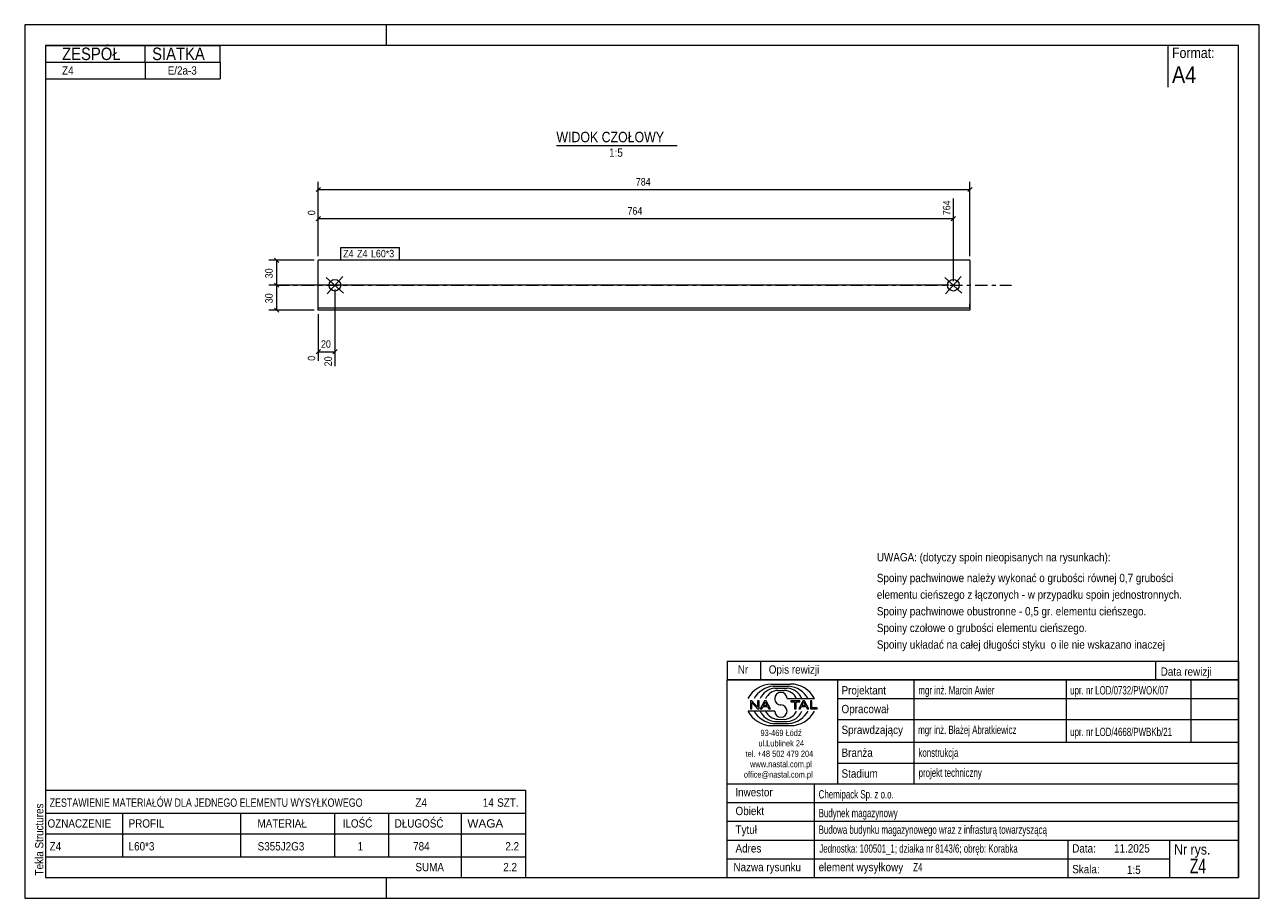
# Model space of a CAD drawing. Header units: millimetres. Extents: x 0 to 297, y 0 to 210.
import ezdxf

# ---------------------------------------------------------------- set-up
doc = ezdxf.new("R2010")
doc.units = ezdxf.units.MM
for name, pattern in [('XKITLINE00', [0]), ('XKITLINE01', [4, 1, -1, 1, -1]), ('XKITLINE03', [6, 3, -1, 1, -1])]:
    doc.linetypes.add(name, pattern=pattern)
for name, color, linetype, lineweight in [('Arkusz rysunku', 3, 'Continuous', 0), ('Element', 2, 'Continuous', 0), ('Inny typ obiektu', 7, 'Continuous', 0), ('Wymiar', 4, 'Continuous', 0), ('Znak elementu', 2, 'Continuous', 0), ('Śruba', 3, 'Continuous', 0)]:
    doc.layers.add(name, color=color, linetype=linetype, lineweight=lineweight)
doc.styles.add('ARIAL', font='ARIAL.TTF')

msp = doc.modelspace()

# ---------------------------------------------------------------- linework, layer by layer
at = {"layer": 'Arkusz rysunku', "linetype": 'XKITLINE00', "lineweight": 0}
for p, q in [((297, 210), (0, 210)), ((0, 210), (0, 0)), ((87, 205), (87, 210)), ((297, 0), (297, 210)), ((292, 205), (5, 205)), ((5, 205), (5, 5)), ((292, 5), (292, 205)), ((5, 5), (292, 5)), ((87, 0), (87, 5)), ((0, 0), (297, 0))]:
    msp.add_line(p, q, dxfattribs=at)
at = {"layer": 'Element', "linetype": 'XKITLINE00', "lineweight": 0}
for p, q in [((70.62, 141.38), (70.62, 153.38)), ((227.4, 153.38), (70.62, 153.38)), ((227.4, 153.38), (227.4, 141.98)), ((70.62, 141.98), (227.4, 141.98)), ((227.4, 141.38), (70.62, 141.38)), ((227.4, 141.98), (227.4, 141.38))]:
    msp.add_line(p, q, dxfattribs=at)
at = {"layer": 'Element', "linetype": 'XKITLINE03', "lineweight": 0}
msp.add_line((60.62, 147.38), (237.4, 147.38), dxfattribs=at)
at = {"layer": 'Element', "linetype": 'XKITLINE01', "lineweight": 0}
for p, q in [((70.62, 141.98), (70.62, 142.88)), ((227.4, 141.98), (227.4, 142.88))]:
    msp.add_line(p, q, dxfattribs=at)
at = {"layer": 'Inny typ obiektu', "linetype": 'XKITLINE00', "lineweight": 0}
for p, q in [((5, 205), (47, 205)), ((5, 205), (5, 201)), ((29, 201), (29, 205)), ((47, 201), (47, 205)), ((275, 205), (275, 195)), ((5, 201), (47, 201)), ((5, 201), (5, 197)), ((29, 201), (29, 197)), ((47, 201), (47, 197)), ((5, 197), (47, 197)), ((127.91, 181), (156.99, 181)), ((169, 57), (169, 52.5)), ((169, 57), (292, 57)), ((177, 57), (177, 52.5)), ((272, 57), (272, 52.5)), ((292, 57), (292, 52.5)), ((292, 52.5), (169, 52.5)), ((169, 5), (169, 52.5)), ((169, 52.5), (292, 52.5)), ((179.62, 51.49), (184.23, 51.5)), ((180.07, 50.99), (183.86, 51)), ((180.46, 50.49), (183.45, 50.49)), ((195.5, 52.5), (195.5, 27.5)), ((214, 27.5), (214, 52.5)), ((250.5, 52.5), (250.5, 37.5)), ((280.5, 52.5), (280.5, 37.5)), ((292, 52.5), (292, 5)), ((181.2, 49.98), (182.73, 49.99)), ((183.42, 47.99), (189.98, 47.99)), ((195.5, 48), (292, 48)), ((180.43, 45.01), (174, 45.01)), ((174.93, 47.44), (174.57, 47.44)), ((174.57, 47.44), (174.57, 45.56)), ((174.57, 45.56), (174.9, 45.56)), ((174.9, 47.04), (176.29, 45.56)), ((174.9, 45.56), (174.9, 47.04)), ((176.31, 45.96), (174.93, 47.44)), ((176.29, 45.56), (176.65, 45.56)), ((176.65, 47.44), (176.31, 47.44)), ((176.31, 47.44), (176.31, 45.96)), ((176.65, 45.56), (176.65, 47.44)), ((177.96, 47.44), (176.94, 45.56)), ((176.94, 45.56), (177.31, 45.56)), ((177.31, 45.56), (177.61, 46.13)), ((177.61, 46.13), (178.71, 46.13)), ((177.71, 46.33), (178.14, 47.24)), ((178.6, 46.33), (177.71, 46.33)), ((178.33, 47.44), (177.96, 47.44)), ((178.14, 47.24), (178.6, 46.33)), ((179.41, 45.56), (178.33, 47.44)), ((178.71, 46.13), (179.02, 45.56)), ((179.02, 45.56), (179.41, 45.56)), ((186.43, 47.44), (184.34, 47.44)), ((184.34, 47.44), (184.34, 47.22)), ((184.34, 47.22), (185.21, 47.22)), ((185.21, 47.22), (185.21, 45.56)), ((185.21, 45.56), (185.56, 45.56)), ((185.56, 45.56), (185.56, 47.22)), ((185.56, 47.22), (186.43, 47.22)), ((187.21, 47.44), (186.2, 45.56)), ((186.2, 45.56), (186.57, 45.56)), ((186.43, 47.22), (186.43, 47.44)), ((186.57, 45.56), (186.86, 46.13)), ((186.86, 46.13), (187.96, 46.13)), ((186.96, 46.33), (187.39, 47.24)), ((187.86, 46.33), (186.96, 46.33)), ((187.59, 47.44), (187.21, 47.44)), ((187.4, 47.24), (187.39, 47.24)), ((187.4, 47.24), (187.86, 46.33)), ((188.67, 45.56), (187.59, 47.44)), ((187.96, 46.13), (188.27, 45.56)), ((188.27, 45.56), (188.67, 45.56)), ((189.36, 47.44), (189.01, 47.44)), ((189.01, 47.44), (189.01, 45.56)), ((189.01, 45.56), (190.66, 45.56)), ((189.36, 45.78), (189.36, 47.44)), ((190.66, 45.78), (189.36, 45.78)), ((190.66, 45.56), (190.66, 45.78)), ((180.07, 42.01), (183.86, 42)), ((180.46, 42.51), (183.45, 42.51)), ((181.2, 43.02), (182.73, 43.01)), ((195.5, 43), (292, 43)), ((179.62, 41.51), (184.23, 41.5)), ((195.5, 37.5), (292, 37.5)), ((195.5, 32.5), (292, 32.5)), ((169, 27.5), (292, 27.5)), ((190, 5), (190, 27.5)), ((5, 26), (5, 20.5)), ((5, 26), (120.5, 26)), ((120.5, 26), (120.5, 20.5)), ((169, 23), (292, 23)), ((5, 20.5), (5, 15.5)), ((5, 20.5), (120.5, 20.5)), ((23.5, 20.5), (23.5, 15.5)), ((52, 15.5), (52, 20.5)), ((74.5, 20.5), (74.5, 15.5)), ((87.5, 20.5), (87.5, 15.5)), ((105, 20.5), (105, 15.5)), ((120.5, 20.5), (120.5, 15.5)), ((169, 18.5), (292, 18.5)), ((5, 15.5), (120.5, 15.5)), ((5, 15.5), (5, 10)), ((23.5, 15.5), (23.5, 10)), ((52, 10), (52, 15.5)), ((74.5, 15.5), (74.5, 10)), ((87.5, 15.5), (87.5, 10)), ((105, 15.5), (105, 10)), ((120.5, 15.5), (120.5, 10)), ((169, 14), (292, 14)), ((251, 5), (251, 14)), ((275.5, 5), (275.5, 14)), ((5, 10), (5, 5)), ((5, 10), (120.5, 10)), ((105, 10), (105, 5)), ((120.5, 10), (120.5, 5)), ((169, 9.5), (275.5, 9.5)), ((5, 5), (120.5, 5)), ((169, 5), (292, 5))]:
    msp.add_line(p, q, dxfattribs=at)
for centre, radius, start, end in [((179.72, 45.08), 6.42, 90.8317, 153.0136), ((180.67, 45), 6.02, 95.7347, 150.2266), ((183.22, 46.41), 4.08, 22.7023, 86.7527), ((183.24, 44.98), 6.04, 29.8256, 84.1252), ((184.25, 45.07), 6.43, 27.0191, 90.199), ((180.7, 46.42), 4.07, 93.3428, 157.3393), ((181.33, 46.6), 3.38, 92.229, 155.8008), ((181.92, 47.99), 1.49, 0.0741, 179.9259), ((181.92, 47.99), 1.49, 179.9259, 270), ((182.59, 46.6), 3.39, 24.2351, 87.5913), ((179.72, 47.92), 6.42, 206.9864, 269.1683), ((180.67, 48), 6.02, 209.7734, 264.2653), ((180.7, 46.58), 4.07, 202.6607, 266.6572), ((181.33, 46.4), 3.38, 204.1992, 267.771), ((181.92, 45.01), 1.49, 180.0741, 359.9259), ((181.92, 45), 1.49, 0.0741, 90), ((182.59, 46.4), 3.39, 272.4087, 335.7649), ((183.22, 46.59), 4.08, 273.2473, 337.2977), ((183.24, 48.02), 6.04, 275.8748, 330.1744), ((184.25, 47.93), 6.43, 269.801, 332.9809)]:
    msp.add_arc(centre, radius, start, end, dxfattribs=at)
at = {"layer": 'Wymiar', "linetype": 'XKITLINE00', "lineweight": 0}
for p, q in [((71.13, 170.89), (70.11, 169.87)), ((70.62, 154.38), (70.62, 172.24)), ((70.62, 170.38), (227.4, 170.38)), ((227.91, 170.89), (226.89, 169.87)), ((227.4, 154.38), (227.4, 172.24)), ((223.4, 148.38), (223.4, 168.21)), ((71.13, 163.89), (70.11, 162.87)), ((70.62, 154.38), (70.62, 165.54)), ((70.62, 163.38), (223.4, 163.38)), ((223.91, 163.89), (222.89, 162.87)), ((69.62, 153.38), (58.76, 153.38)), ((60.11, 153.89), (61.13, 152.87)), ((60.62, 147.38), (60.62, 153.38)), ((222.4, 147.38), (58.76, 147.38)), ((222.4, 147.38), (58.76, 147.38)), ((60.11, 147.89), (61.13, 146.87)), ((60.11, 147.89), (61.13, 146.87)), ((60.62, 141.38), (60.62, 147.38)), ((74.62, 146.38), (74.62, 127.89)), ((69.62, 141.38), (58.76, 141.38)), ((60.11, 141.89), (61.13, 140.87)), ((70.62, 140.38), (70.62, 129.22)), ((71.13, 131.89), (70.11, 130.87)), ((70.62, 131.38), (74.62, 131.38)), ((75.13, 131.89), (74.11, 130.87))]:
    msp.add_line(p, q, dxfattribs=at)
at = {"layer": 'Znak elementu', "linetype": 'XKITLINE00', "lineweight": 0}
for p, q in [((76.02, 156.48), (90.18, 156.48)), ((76.02, 153.48), (76.02, 156.48)), ((90.18, 153.48), (90.18, 156.48)), ((76.02, 153.48), (90.18, 153.48))]:
    msp.add_line(p, q, dxfattribs=at)
at = {"layer": 'Śruba', "linetype": 'XKITLINE00', "lineweight": 0}
for p, q in [((76.68, 145.49), (72.56, 149.27)), ((76.51, 149.44), (72.73, 145.32)), ((225.46, 145.49), (221.33, 149.27)), ((221.5, 145.32), (225.29, 149.44))]:
    msp.add_line(p, q, dxfattribs=at)
for centre in [(74.62, 147.38), (223.4, 147.38)]:
    msp.add_circle(centre, 1.4, dxfattribs=at)

# ---------------------------------------------------------------- texts
at = {"layer": 'Arkusz rysunku', "style": 'ARIAL', "width": 0.85}
msp.add_text('Tekla Structures', height=2, rotation=90, dxfattribs=at).set_placement((4.5, 5.5))
at = {"layer": 'Inny typ obiektu', "style": 'ARIAL'}
for s, height, width, p in [('ZESPÓŁ', 3, 0.85, (9, 201.5)), ('SIATKA', 3, 0.85, (30.66, 201.5)), ('Format:', 2.5, 0.85, (276, 202)), ('Z4', 2, 0.85, (9, 198)), ('E/2a-3', 2, 0.85, (34.4, 198)), ('A4', 4, 0.85, (276, 196)), ('WIDOK CZOŁOWY', 2.5, 0.85, (127.91, 181.75)), ('1:5', 2, 0.85, (140.59, 178.25)), ('UWAGA: (dotyczy spoin nieopisanych na rysunkach):', 2, 0.85, (205, 81)), ('Spoiny pachwinowe należy wykonać o grubości równej 0,7 grubości', 2, 0.85, (205, 76)), ('elementu cieńszego z łączonych - w przypadku spoin jednostronnych.', 2, 0.85, (205, 72)), ('Spoiny pachwinowe obustronne - 0,5 gr. elementu cieńszego.', 2, 0.85, (205, 68)), ('Spoiny czołowe o grubości elementu cieńszego.', 2, 0.85, (205, 64)), ('Spoiny układać na całej długości styku  o ile nie wskazano inaczej', 2, 0.85, (205, 60)), ('Nr', 2, 0.85, (171.54, 54)), ('Opis rewizji', 2, 0.85, (179, 54)), ('Data rewizji', 2, 0.85, (273.28, 53.5)), ('Projektant', 2, 0.85, (196.5, 49)), ('mgr inż. Marcin Awier', 2, 0.68, (215, 49)), ('upr. nr LOD/0732/PWOK/07', 2, 0.68, (251.5, 49)), ('Opracował', 2, 0.85, (196.5, 44.5)), ('Sprawdzający', 2, 0.85, (196.5, 39.5)), ('mgr inż. Błażej Abratkiewicz', 2, 0.68, (214.94, 39.5)), ('93-469 Łódź', 1.5, 0.85, (177, 39)), ('upr. nr LOD/4668/PWBKb/21', 2, 0.68, (251.5, 39)), ('ul.Lublinek 24', 1.5, 0.85, (176.5, 36.5)), ('Branża', 2, 0.85, (196.5, 34)), ('konstrukcja', 2, 0.68, (215, 34)), ('tel. +48 502 479 204', 1.5, 0.85, (173.41, 34)), ('www.nastal.com.pl', 1.5, 0.85, (174.5, 31.5)), ('office@nastal.com.pl', 1.5, 0.85, (173, 29)), ('Stadium', 2, 0.85, (196.5, 29)), ('projekt techniczny', 2, 0.68, (215.04, 29.19)), ('ZESTAWIENIE MATERIAŁÓW DLA JEDNEGO ELEMENTU WYSYŁKOWEGO', 2, 0.765, (6, 22)), ('Z4', 2, 0.85, (94, 22)), ('14', 2, 0.85, (110.2, 22)), (' SZT.', 2, 0.85, (113, 22)), ('Inwestor', 2, 0.85, (170.96, 24.5)), ('Chemipack Sp. z o.o.', 2, 0.68, (191, 24)), ('Obiekt', 2, 0.85, (171, 20)), ('Budynek magazynowy', 2, 0.68, (191, 19.5)), ('OZNACZENIE', 2, 0.85, (5.5, 17)), ('PROFIL', 2, 0.85, (25, 17)), ('MATERIAŁ', 2, 0.85, (56, 17)), ('ILOŚĆ', 2, 0.85, (76.5, 17)), ('DŁUGOŚĆ', 2, 0.85, (89, 17)), ('WAGA', 2, 1.008832, (106.5, 17)), ('Tytuł', 2, 0.85, (171, 15.5)), ('Budowa budynku magazynowego wraz z infrasturą towarzyszącą', 2, 0.68, (191, 15.5)), ('Z4', 2, 0.85, (6, 11.5)), ('L60*3', 2, 0.85, (25, 11.5)), ('S355J2G3', 2, 0.85, (56.04, 11.5)), ('1', 2, 0.85, (80.09, 11.5)), ('784', 2, 0.85, (93.44, 11.5)), ('2.2', 2, 0.85, (115.63, 11.5)), ('Adres', 2, 0.85, (171, 11)), ('Jednostka: 100501_1; działka nr 8143/6; obręb: Korabka', 2, 0.68, (191.16, 10.96)), ('Data:', 2, 0.85, (252, 11)), ('11.2025', 2, 0.85, (262.06, 11)), ('Nr rys.', 2.5, 0.85, (276.5, 10.5)), ('Z4', 3.5, 0.68, (280.29, 6)), ('SUMA', 2, 0.85, (94, 6.5)), ('2.2', 2, 0.85, (115.13, 6.5)), ('Nazwa rysunku', 2, 0.85, (170.5, 6.5)), ('element wysyłkowy', 2, 0.85, (191, 6.5)), ('Z4', 2, 0.68, (213.75, 6.5)), ('Skala:', 2, 0.85, (252, 6)), ('1:5', 2, 0.85, (265.16, 5.85))]:
    msp.add_text(s, height=height, dxfattribs=dict(at, width=width)).set_placement(p)
at = {"layer": 'Wymiar', "style": 'ARIAL', "width": 0.85}
for s, p in [('784', (147.01, 171.34)), ('764', (145.01, 164.34)), ('20', (71.28, 132.34))]:
    msp.add_text(s, height=1.8, dxfattribs=at).set_placement(p)
for s, p in [('764', (222.68, 164.2)), ('0', (69.9, 164.2)), ('30', (59.66, 149.04)), ('30', (59.66, 143.04)), ('0', (69.9, 129.22)), ('20', (73.9, 127.89))]:
    msp.add_text(s, height=1.8, rotation=90.0002, dxfattribs=at).set_placement(p)
at = {"layer": 'Znak elementu', "style": 'ARIAL', "width": 0.85}
for s, p in [('Z4', (76.62, 154.08)), ('Z4', (79.96, 154.08)), ('L60*3', (83.3, 154.08))]:
    msp.add_text(s, height=1.8, dxfattribs=at).set_placement(p)

doc.saveas('drawing.dxf')
